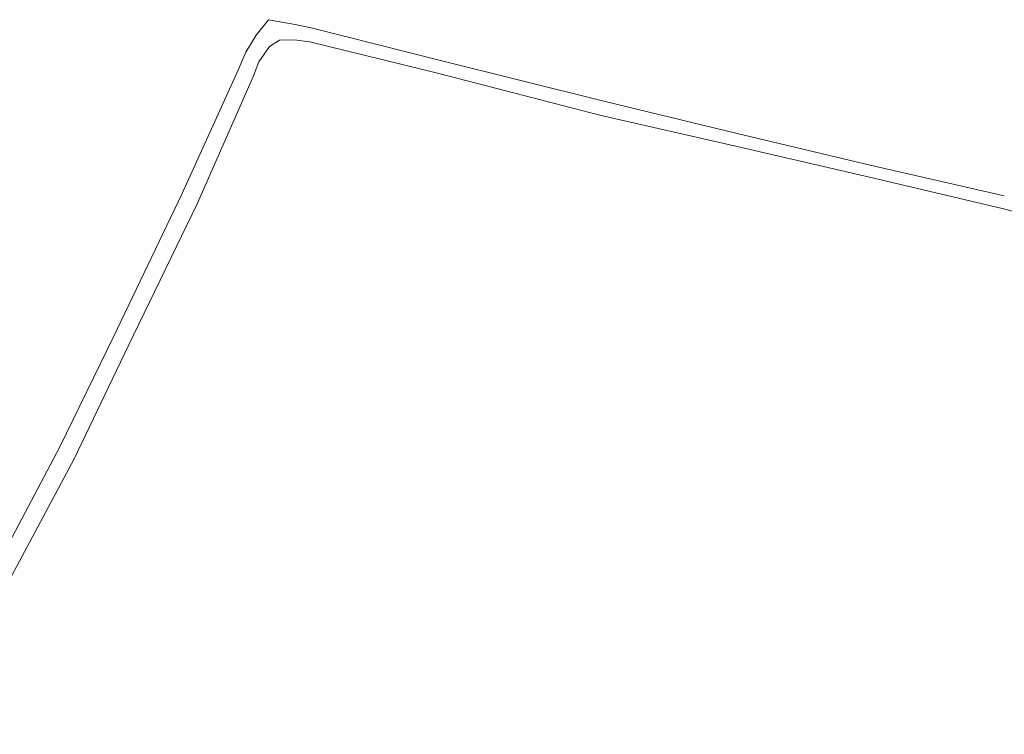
# Model space of a CAD drawing. Header units: metres. Extents: x 125158 to 132124, y 450612 to 454469.
# Tile 125 of 173: x 129764 to 129854, y 452610 to 452676. Entities that reach past the tile are written whole.
import ezdxf

# ---------------------------------------------------------------- set-up
doc = ezdxf.new("R2010")
doc.units = ezdxf.units.M
doc.layers.add('B-XX-OG-TERREIN_CULTUURSCHEIDING-GV', color=8, linetype='Continuous', lineweight=18)
doc.layers.add('B-XX-OG-WATER-GV', color=8, linetype='Continuous', lineweight=18)

msp = doc.modelspace()

# ---------------------------------------------------------------- linework, layer by layer
at = {"layer": 'B-XX-OG-TERREIN_CULTUURSCHEIDING-GV'}
msp.add_lwpolyline([(129749.603, 452604.304), (129755.35, 452614.324), (129761.594, 452625.255), (129767.667, 452636.758), (129772.578, 452646.821), (129778.857, 452659.879), (129783.975, 452671.162), (129784.706, 452672.862), (129785.632, 452674.424), (129786.759, 452675.838), (129789.207, 452675.397), (129790.786, 452675.072), (129802.39, 452672.129), (129817.464, 452668.37), (129829.665, 452665.431), (129841.819, 452662.539), (129854.092, 452659.72)], dxfattribs=at)
at = {"layer": 'B-XX-OG-WATER-GV'}
for points in [[(129854.092, 452659.72), (129841.819, 452662.539), (129829.665, 452665.431), (129817.464, 452668.37), (129802.39, 452672.129), (129790.786, 452675.072), (129789.207, 452675.397), (129786.759, 452675.838), (129785.632, 452674.424), (129784.706, 452672.862), (129783.975, 452671.162), (129778.857, 452659.879), (129772.578, 452646.821), (129767.667, 452636.758), (129761.594, 452625.255), (129755.35, 452614.324), (129749.603, 452604.304)], [(129751.192, 452603.672), (129756.927, 452613.856), (129763.057, 452624.526), (129768.992, 452635.668), (129773.928, 452645.978), (129780.275, 452659.053), (129785.39, 452670.689), (129785.888, 452671.994), (129786.851, 452673.398), (129787.771, 452673.969), (129789.125, 452674.001), (129790.553, 452673.821), (129802.246, 452670.955), (129817.22, 452667.072), (129829.654, 452664.225), (129841.632, 452661.472), (129853.886, 452658.579), (129863.867, 452655.901)]]:
    msp.add_lwpolyline(points, dxfattribs=at)

doc.saveas('drawing.dxf')
